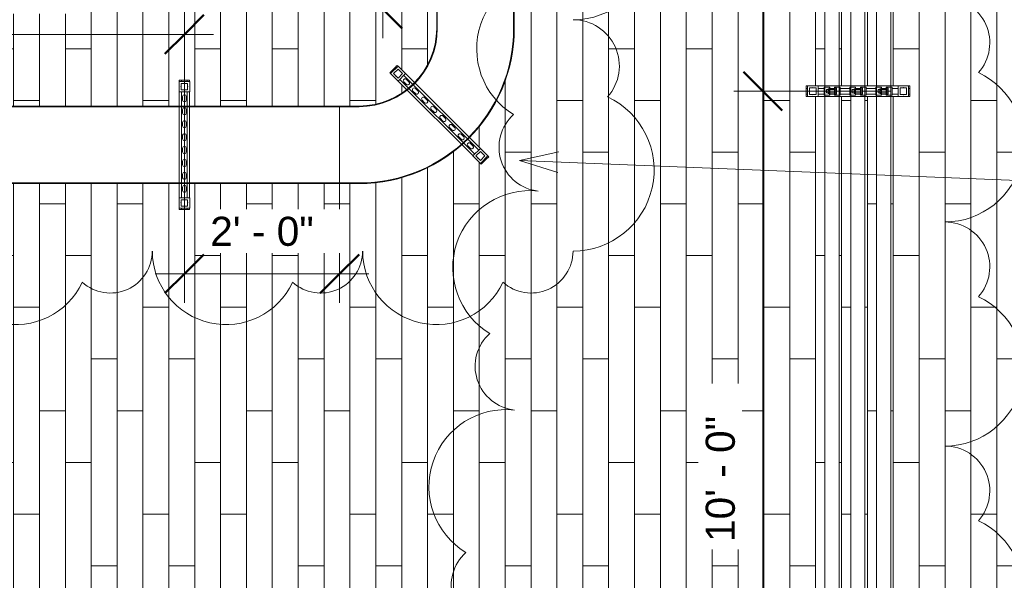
# Model space of a CAD drawing. Header units: inches. Extents: x -723 to 1689, y -292 to 603.
# Tile 34 of 40: x 1191 to 1343, y 216 to 303. Entities that reach past the tile are written whole.
import ezdxf

# ---------------------------------------------------------------- set-up
doc = ezdxf.new("R2010")
doc.units = ezdxf.units.IN
doc.header["$MEASUREMENT"] = 0
for name, color, linetype, lineweight in [('A-ANNO-DIMS', 211, 'Continuous', 9), ('A-ANNO-DIMS-48', 211, 'Continuous', 9), ('A-DETL-MBND', 5, 'Continuous', 9), ('A-FLOR-PATT', 8, 'Continuous', 70), ('A-GENM', 13, 'Continuous', 9), ('G-ANNO-REVC', 71, 'Continuous', 9), ('G-ANNO-TEXT', 231, 'Continuous', 9)]:
    doc.layers.add(name, color=color, linetype=linetype, lineweight=lineweight)
doc.styles.add('Arial_3', font='arial.ttf', dxfattribs={"height": 4.5})
doc.dimstyles.new('Linear_-_3_32__Arial', dxfattribs={"dimscale": 12, "dimtxt": 4.591167, "dimasz": 0.5, "dimexe": 0.375, "dimexo": 0.25, "dimgap": 0.25, "dimtad": 1, "dimdec": 5, "dimrnd": 0.03125, "dimzin": 1, "dimdsep": 46, "dimlunit": 4, "dimtxsty": 'Arial_3', "dimblk1": 'OBLIQUE', "dimblk2": 'OBLIQUE', "dimsah": 1, "dimcen": 0.09, "dimdle": 0.375, "dimazin": 0, "dimtfac": 1, "dimtdec": 4, "dimtix": 1, "dimtmove": 0, "dimatfit": 3, "dimfxl": 1, "dimtvp": 1, "dimtfill": 1, "dimfrac": 2, "dimtolj": 1, "dimtzin": 0, "dimarcsym": 2})

# ---------------------------------------------------------------- blocks, each defined once
blk = doc.blocks.new('ST-VDC-01_ARCH_REF_v001_rvt_rvt-4-Retail 109 - Raceway Plan')
at = {"layer": 'A-FLOR-PATT', "lineweight": 9}
h = blk.add_hatch(dxfattribs=at)
h.set_pattern_fill('FP_19', color=256, style=0, pattern_type=2)
h.set_pattern_definition([(270, (613.979, 66.172), (4, 2e-16), []), (0, (613.979, 66.172), (8, 8), [4, -28]), (0, (617.979, 50.172), (8, 8), [4, -28])])
h.paths.add_polyline_path([(578.98, -55.54), (778.94, -55.54), (773.11, -11.25), (721.42, -11.25), (721.42, 52.75), (764.68, 52.75), (741.45, 229.25), (725.93, 229.25), (725.93, 253.25), (738.29, 253.25), (713.82, 439.12), (673.26, 439.11), (673.88, 438.48), (674.4, 438.09), (675.92, 437.15), (677.95, 436.45), (679.99, 436.22), (689.91, 436.22), (691.79, 436.05), (692.2, 435.99), (692.88, 435.82), (694.38, 435.33), (695.98, 434.5), (696.4, 434.25), (697.59, 433.3), (698.18, 432.8), (699.12, 431.68), (699.63, 431.02), (700.2, 430.01), (700.75, 428.9), (701.24, 427.32), (701.38, 426.81), (701.48, 426.09), (701.6, 424.53), (701.6, 412.42), (704.54, 412.41), (704.54, 410.79), (701.6, 410.79), (701.6, 292.42), (704.54, 292.41), (704.54, 290.79), (701.6, 290.79), (701.6, 172.42), (704.54, 172.41), (704.54, 170.79), (701.6, 170.79), (701.6, 52.42), (704.54, 52.41), (704.54, 50.79), (701.6, 50.79), (701.6, 23.61), (701.43, 21.72), (701.37, 21.31), (701.2, 20.63), (700.71, 19.13), (699.88, 17.53), (699.62, 17.1), (698.68, 15.92), (698.18, 15.33), (697.06, 14.39), (696.4, 13.88), (695.39, 13.31), (694.28, 12.77), (692.7, 12.27), (692.19, 12.13), (691.47, 12.03), (689.9, 11.91), (616.95, 11.91), (616.94, 8.99), (615.32, 8.99), (615.32, 11.91), (580.14, 11.91), (580.14, 10.64), (578.98, 10.64), (578.98, -19.22)])
h.paths.add_polyline_path([(581.41, 14.1), (585.2, 14.1), (593.42, 14.11), (615.32, 14.11), (615.32, 15.91), (580.14, 15.91), (580.14, 14.1), (581.36, 14.1)])
h.paths.add_polyline_path([(616.95, 14.11), (689.91, 14.11), (692.09, 14.37), (694.09, 15.08), (695.65, 16.06), (696.02, 16.37), (697.14, 17.49), (697.54, 18.01), (698.48, 19.53), (699.18, 21.57), (699.41, 23.61), (699.41, 50.79), (697.6, 50.79), (697.6, 27.61), (697.43, 25.72), (697.37, 25.31), (697.2, 24.63), (696.71, 23.13), (695.88, 21.53), (695.63, 21.11), (694.68, 19.92), (694.18, 19.33), (693.22, 18.51), (692.4, 17.88), (691.39, 17.31), (690.28, 16.77), (688.7, 16.27), (688.19, 16.13), (687.23, 16.01), (685.9, 15.91), (616.95, 15.91), (616.95, 14.83)])
h.paths.add_polyline_path([(581.41, 18.1), (585.2, 18.1), (593.42, 18.11), (615.32, 18.11), (615.32, 19.91), (580.14, 19.91), (580.14, 18.1), (581.24, 18.1)])
h.paths.add_polyline_path([(646.87, 18.11), (685.9, 18.11), (688.09, 18.37), (690.09, 19.08), (691.65, 20.06), (692.02, 20.37), (693.26, 21.64), (693.54, 22.01), (694.48, 23.53), (695.18, 25.57), (695.41, 27.61), (695.41, 50.79), (693.6, 50.79), (693.6, 31.61), (693.43, 29.72), (693.37, 29.31), (693.2, 28.63), (692.71, 27.13), (691.88, 25.53), (691.63, 25.11), (690.67, 23.91), (690.18, 23.33), (689.06, 22.39), (688.4, 21.88), (687.39, 21.31), (686.28, 20.77), (684.55, 20.23), (684.19, 20.13), (683.21, 20.01), (681.87, 19.91), (616.95, 19.91), (616.95, 18.11), (636.3, 18.11)])
h.paths.add_polyline_path([(581.41, 22.1), (585.2, 22.1), (593.42, 22.11), (615.32, 22.11), (615.33, 24.99), (616.95, 24.99), (616.95, 22.11), (681.9, 22.11), (684.09, 22.37), (686.09, 23.08), (687.65, 24.06), (688.02, 24.37), (689.14, 25.49), (689.54, 26.01), (690.48, 27.53), (691.18, 29.57), (691.41, 31.61), (691.41, 50.79), (688.54, 50.8), (688.54, 52.42), (691.41, 52.42), (691.41, 170.79), (688.54, 170.8), (688.54, 172.42), (691.41, 172.42), (691.41, 290.79), (688.54, 290.8), (688.54, 292.42), (691.41, 292.42), (691.41, 410.79), (688.54, 410.8), (688.54, 412.42), (691.41, 412.42), (691.4, 416.61), (691.14, 418.72), (690.43, 420.71), (689.45, 422.27), (689.14, 422.64), (688.02, 423.76), (687.5, 424.16), (685.98, 425.1), (683.94, 425.8), (681.87, 426.03), (671.99, 426.03), (670.11, 426.19), (669.69, 426.26), (669.02, 426.43), (667.52, 426.92), (665.92, 427.75), (665.49, 428), (664.31, 428.95), (663.72, 429.45), (662.78, 430.57), (662.27, 431.22), (661.7, 432.24), (661.15, 433.35), (660.66, 434.93), (660.52, 435.44), (660.42, 436.16), (660.3, 437.72), (660.3, 439.12), (643.39, 439.12), (643.39, 389.12), (647.39, 389.12), (647.39, 387.5), (643.39, 387.5), (643.39, 329.12), (647.39, 329.12), (647.39, 327.5), (643.39, 327.5), (643.39, 301.31), (643.15, 297.9), (642.42, 294.55), (641.23, 291.34), (639.5, 288.22), (637.46, 285.52), (636.42, 284.48), (639.43, 281.46), (638.28, 280.32), (635.25, 283.32), (635.05, 283.12), (632.32, 281.09), (629.32, 279.46), (626.12, 278.28), (622.8, 277.55), (619.39, 277.31), (593.21, 277.31), (593.2, 273.31), (591.58, 273.31), (591.58, 277.31), (533.21, 277.31), (533.2, 273.31), (531.58, 273.31), (531.58, 277.31), (473.21, 277.31), (473.2, 273.31), (471.58, 273.31), (471.58, 277.31), (463.23, 277.31), (463.23, 253.25), (469.35, 253.25), (469.35, 229.25), (463.23, 229.25), (463.23, 121.87), (578.98, 121.87), (578.98, 22.64), (580.14, 22.64), (580.14, 22.1), (581.24, 22.1)])
h.paths.add_polyline_path([(693.93, 52.42), (695.41, 52.42), (695.41, 170.79), (693.6, 170.79), (693.6, 52.42)])
h.paths.add_polyline_path([(699.41, 52.42), (699.41, 170.79), (697.6, 170.79), (697.6, 52.42), (699.29, 52.42)])
h.paths.add_polyline_path([(697.6, 172.42), (699.41, 172.42), (699.41, 290.79), (697.6, 290.79), (697.6, 173.73)])
h.paths.add_polyline_path([(695.27, 172.42), (695.41, 172.42), (695.41, 290.79), (693.6, 290.79), (693.6, 172.42), (693.93, 172.42)])
h.paths.add_polyline_path([(592.39, 275.94), (592.53, 275.97), (592.64, 276.08), (592.68, 276.22), (592.67, 276.85), (592.59, 276.98), (592.47, 277.05), (592.32, 277.05), (592.2, 276.98), (592.12, 276.85), (592.11, 276.78), (592.12, 276.14), (592.2, 276.02), (592.32, 275.95)])
h.paths.add_polyline_path([(472.39, 275.94), (472.53, 275.97), (472.64, 276.08), (472.68, 276.22), (472.67, 276.85), (472.59, 276.98), (472.47, 277.05), (472.32, 277.05), (472.2, 276.98), (472.12, 276.85), (472.11, 276.78), (472.12, 276.14), (472.2, 276.02), (472.32, 275.95)])
h.paths.add_polyline_path([(532.39, 275.94), (532.53, 275.97), (532.64, 276.08), (532.68, 276.22), (532.67, 276.85), (532.59, 276.98), (532.47, 277.05), (532.32, 277.05), (532.2, 276.98), (532.12, 276.85), (532.11, 276.78), (532.12, 276.14), (532.2, 276.02), (532.32, 275.95)])
h.paths.add_polyline_path([(636.81, 282.66), (636.95, 282.7), (637.05, 282.8), (637.09, 282.94), (637.05, 283.08), (636.9, 283.25), (636.55, 283.58), (636.41, 283.62), (636.27, 283.58), (636.17, 283.48), (636.13, 283.34), (636.17, 283.2), (636.3, 283.05), (636.67, 282.7), (636.74, 282.67)])
h.paths.add_polyline_path([(593.42, 289.31), (619.39, 289.31), (621.75, 289.55), (624.02, 290.25), (626.12, 291.38), (626.71, 291.89), (624.15, 294.46), (625.3, 295.6), (627.97, 292.93), (629.37, 294.64), (630.48, 296.72), (631.16, 298.97), (631.39, 301.31), (631.39, 327.5), (627.39, 327.51), (627.39, 329.12), (631.39, 329.12), (631.39, 387.5), (627.39, 387.51), (627.39, 389.12), (631.39, 389.12), (631.39, 439.12), (610.48, 439.12), (610.48, 455.75), (616.35, 455.75), (616.35, 457.75), (617.1, 457.75), (617.1, 493.75), (616.35, 493.75), (616.35, 495.75), (610.48, 495.75), (610.48, 511.12), (558.35, 511.12), (558.35, 464), (554.1, 464), (554.1, 428), (558.35, 428), (558.35, 412.62), (554.1, 412.62), (554.1, 376.62), (558.35, 376.62), (558.35, 325), (463.23, 325), (463.23, 289.31), (471.58, 289.31), (471.59, 293.31), (473.21, 293.31), (473.21, 289.31), (531.58, 289.31), (531.59, 293.31), (533.21, 293.31), (533.21, 289.31), (591.58, 289.31), (591.59, 293.31), (593.21, 293.31), (593.21, 289.31)])
h.paths.add_polyline_path([(592.39, 289.94), (592.53, 289.97), (592.64, 290.08), (592.68, 290.22), (592.67, 290.85), (592.59, 290.98), (592.47, 291.05), (592.32, 291.05), (592.2, 290.98), (592.12, 290.85), (592.11, 290.78), (592.12, 290.14), (592.2, 290.02), (592.32, 289.95)])
h.paths.add_polyline_path([(472.39, 289.94), (472.53, 289.97), (472.64, 290.08), (472.68, 290.22), (472.67, 290.85), (472.59, 290.98), (472.47, 291.05), (472.32, 291.05), (472.2, 290.98), (472.12, 290.85), (472.11, 290.78), (472.12, 290.14), (472.2, 290.02), (472.32, 289.95)])
h.paths.add_polyline_path([(532.39, 289.94), (532.53, 289.97), (532.64, 290.08), (532.68, 290.22), (532.67, 290.85), (532.59, 290.98), (532.47, 291.05), (532.32, 291.05), (532.2, 290.98), (532.12, 290.85), (532.11, 290.78), (532.12, 290.14), (532.2, 290.02), (532.32, 289.95)])
h.paths.add_polyline_path([(695.27, 292.42), (695.41, 292.42), (695.41, 410.79), (693.6, 410.79), (693.6, 292.42), (693.93, 292.42)])
h.paths.add_polyline_path([(699.29, 292.42), (699.41, 292.42), (699.41, 410.79), (697.6, 410.79), (697.6, 292.42), (697.95, 292.42)])
h.paths.add_polyline_path([(626.91, 292.56), (627.05, 292.6), (627.15, 292.7), (627.19, 292.84), (627.15, 292.98), (627.11, 293.04), (626.65, 293.48), (626.51, 293.52), (626.37, 293.48), (626.27, 293.38), (626.23, 293.24), (626.27, 293.1), (626.31, 293.04), (626.77, 292.6), (626.84, 292.57)])
h.paths.add_polyline_path([(630.49, 328.03), (630.63, 328.07), (630.73, 328.17), (630.77, 328.31), (630.73, 328.45), (630.63, 328.56), (630.49, 328.59), (629.85, 328.58), (629.73, 328.51), (629.65, 328.38), (629.65, 328.24), (629.73, 328.11), (629.85, 328.04), (629.93, 328.03)])
h.paths.add_polyline_path([(644.34, 328.03), (644.56, 328.04), (644.69, 328.11), (644.76, 328.24), (644.76, 328.38), (644.69, 328.51), (644.56, 328.58), (644.34, 328.59), (643.85, 328.58), (643.73, 328.51), (643.65, 328.38), (643.65, 328.24), (643.73, 328.11), (643.85, 328.04), (643.93, 328.03)])
h.paths.add_polyline_path([(629.93, 388.03), (630.56, 388.04), (630.69, 388.11), (630.76, 388.24), (630.76, 388.38), (630.69, 388.51), (630.56, 388.58), (630.49, 388.59), (629.85, 388.58), (629.73, 388.51), (629.65, 388.38), (629.65, 388.24), (629.73, 388.11), (629.85, 388.04)])
h.paths.add_polyline_path([(644.49, 388.03), (644.63, 388.07), (644.73, 388.17), (644.77, 388.31), (644.73, 388.45), (644.63, 388.56), (644.49, 388.59), (643.85, 388.58), (643.73, 388.51), (643.65, 388.38), (643.65, 388.24), (643.73, 388.11), (643.85, 388.04), (643.93, 388.03), (644.34, 388.03)])
h.paths.add_polyline_path([(693.6, 412.42), (695.41, 412.42), (695.41, 420.53), (695.14, 422.72), (694.43, 424.71), (693.45, 426.27), (693.14, 426.64), (692.02, 427.76), (691.5, 428.16), (689.98, 429.1), (687.94, 429.8), (685.9, 430.03), (675.99, 430.03), (674.11, 430.19), (673.69, 430.26), (673.02, 430.43), (671.52, 430.92), (669.92, 431.75), (669.49, 432), (668.31, 432.95), (667.72, 433.45), (666.78, 434.57), (666.27, 435.22), (665.7, 436.24), (665.15, 437.35), (664.58, 439.12), (662.49, 439.12), (662.49, 437.72), (662.76, 435.53), (663.47, 433.54), (664.45, 431.98), (664.75, 431.61), (665.88, 430.48), (666.4, 430.09), (667.92, 429.15), (669.95, 428.45), (671.99, 428.22), (681.9, 428.22), (683.79, 428.05), (684.33, 427.96), (684.88, 427.82), (686.38, 427.33), (687.98, 426.5), (688.4, 426.25), (689.59, 425.3), (690.18, 424.8), (691, 423.84), (691.63, 423.02), (692.2, 422.01), (692.75, 420.9), (693.24, 419.32), (693.38, 418.81), (693.48, 418.09), (693.6, 416.53), (693.6, 412.53)])
h.paths.add_polyline_path([(697.6, 412.42), (699.41, 412.42), (699.41, 424.53), (699.14, 426.72), (698.43, 428.71), (697.45, 430.27), (697.14, 430.64), (696.02, 431.76), (695.5, 432.16), (693.98, 433.1), (691.94, 433.8), (689.9, 434.03), (679.99, 434.03), (678.11, 434.19), (677.69, 434.26), (677.02, 434.43), (675.52, 434.92), (673.92, 435.75), (673.49, 436), (672.31, 436.95), (671.72, 437.45), (670.9, 438.41), (670.32, 439.12), (666.9, 439.12), (667.47, 437.54), (668.47, 435.96), (668.75, 435.61), (669.88, 434.48), (670.4, 434.09), (671.92, 433.15), (673.95, 432.45), (675.99, 432.22), (685.9, 432.22), (687.79, 432.05), (688.2, 431.99), (688.88, 431.82), (690.38, 431.33), (691.98, 430.5), (692.43, 430.23), (693.59, 429.3), (694.18, 428.8), (695.12, 427.68), (695.63, 427.02), (696.2, 426.01), (696.75, 424.9), (697.24, 423.32), (697.38, 422.81), (697.48, 422.09), (697.6, 420.53), (697.6, 414.34)])
blk = doc.blocks.new('P1060 Series Square Washer - P1064 - Rod Dia 1_2_-1004752-Retail 109 - Raceway Plan')
at = {"layer": 'A-DETL-MBND'}
for p, q in [((-0.8125, 0.8125), (0.8125, 0.8125)), ((-0.8125, 0.8125), (-0.8125, -0.8125)), ((0.8125, -0.8125), (0.8125, 0.8125)), ((0.8125, -0.8125), (-0.8125, -0.8125))]:
    blk.add_line(p, q, dxfattribs=at)
blk = doc.blocks.new('Hex_Nut - P1064 - Rod Dia 1_2_-1009258-Retail 109 - Raceway Plan')
at = {"layer": 'A-DETL-MBND'}
for p, q in [((-0.5, 0.09), (-0.55, 0)), ((0.55, 0), (0.5, 0.09)), ((-0.55, 0), (-0.5, -0.09)), ((0.5, -0.09), (0.55, 0))]:
    blk.add_line(p, q, dxfattribs=at)
blk = doc.blocks.new('GTP - Generic Pt-1005169-Retail 109 - Raceway Plan')
at = {"layer": 'A-GENM'}
for p, q in [((0.5, 0.5), (-0.5, 0.5)), ((-0.5, 0.5), (-0.5, -0.5)), ((0.5, -0.5), (0.5, 0.5)), ((-0.5, -0.5), (0.5, -0.5))]:
    blk.add_line(p, q, dxfattribs=at)
blk = doc.blocks.new('Channel - Beam Loading T-Series - P1000T-1204555-Retail 109 - Raceway Plan')
at = {"layer": 'A-DETL-MBND'}
for p, q in [((-0.81, 20), (-0.81, 19.81)), ((-0.61, 20), (-0.81, 20)), ((-0.61, 20), (-0.57, 20)), ((-0.44, 20), (-0.57, 20)), ((-0.44, 19.81), (-0.44, 20)), ((-0.44, 20), (0.44, 20)), ((0.44, 20), (0.44, 19.81)), ((0.57, 20), (0.44, 20)), ((0.57, 20), (0.61, 20)), ((0.81, 20), (0.61, 20)), ((0.81, 19.81), (0.81, 20)), ((-0.81, 18.19), (-0.81, 1.81)), ((-0.44, 1.81), (-0.44, 18.19)), ((-0.28, 16.91), (-0.28, 17.47)), ((0.28, 17.47), (0.28, 16.91)), ((0.44, 18.19), (0.44, 1.81)), ((0.81, 1.81), (0.81, 18.19)), ((-0.28, 14.91), (-0.28, 15.47)), ((0.28, 15.47), (0.28, 14.91)), ((-0.28, 12.91), (-0.28, 13.47)), ((0.28, 13.47), (0.28, 12.91)), ((-0.28, 10.91), (-0.28, 11.47)), ((0.28, 11.47), (0.28, 10.91)), ((-0.28, 8.91), (-0.28, 9.47)), ((0.28, 9.47), (0.28, 8.91)), ((-0.28, 6.91), (-0.28, 7.47)), ((0.28, 7.47), (0.28, 6.91)), ((-0.28, 4.91), (-0.28, 5.47)), ((0.28, 5.47), (0.28, 4.91)), ((-0.28, 2.91), (-0.28, 3.47)), ((0.28, 3.47), (0.28, 2.91)), ((-0.81, 0.19), (-0.81, 0)), ((-0.44, 0), (-0.44, 0.19)), ((0.44, 0), (-0.44, 0)), ((0.44, 0.19), (0.44, 0)), ((0.44, 0), (0.57, 0)), ((0.61, 0), (0.57, 0)), ((0.61, 0), (0.81, 0)), ((0.81, 0), (0.81, 0.19)), ((-0.81, 0), (-0.61, 0)), ((-0.57, 0), (-0.61, 0)), ((-0.57, 0), (-0.44, 0))]:
    blk.add_line(p, q, dxfattribs=at)
for centre, start, end in [((0, 17.47), 0, 180), ((0, 16.91), 180, 0), ((0, 15.47), 0, 180), ((0, 14.91), 180, 0), ((0, 13.47), 0, 180), ((0, 12.91), 180, 0), ((0, 11.47), 0, 180), ((0, 10.91), 180, 0), ((0, 9.47), 0, 180), ((0, 8.91), 180, 0), ((0, 7.47), 0, 180), ((0, 6.91), 180, 0), ((0, 5.47), 0, 180), ((0, 4.91), 180, 0), ((0, 3.47), 0, 180), ((0, 2.91), 180, 0)]:
    blk.add_arc(centre, 0.281, start, end, dxfattribs=at)
blk = doc.blocks.new('P1100 - Pipe and Rigid Steel Conduit Clamp - P1117 - 2_-1005113-Retail 109 - Raceway Plan')
at = {"layer": 'A-DETL-MBND'}
for p, q in [((0.63, 1.25), (-0.62, 1.25)), ((-0.62, 1.25), (-0.62, 0.42)), ((0.63, 0.42), (-0.62, 0.42)), ((-0.62, 0.42), (-0.62, 0.37)), ((-0.62, 0.37), (0.63, 0.37)), ((-0.46, 0.67), (-0.23, 0.67)), ((-0.46, 0.67), (-0.46, 0.44)), ((-0.23, 0.44), (-0.46, 0.44)), ((-0.25, 0.37), (-0.25, -0.38)), ((-0.23, 0.67), (0.23, 0.67)), ((-0.23, 0.67), (-0.23, 0.44)), ((0.23, 0.44), (-0.23, 0.44)), ((0.23, 0.67), (0.46, 0.67)), ((0.23, 0.67), (0.23, 0.44)), ((0.46, 0.44), (0.23, 0.44)), ((0.25, -0.38), (0.25, 0.37)), ((0.46, 0.44), (0.46, 0.67)), ((0.63, 0.42), (0.63, 1.25)), ((0.63, 0.37), (0.63, 0.42)), ((-0.62, -0.42), (-0.62, -0.38)), ((0.63, -0.38), (-0.62, -0.38)), ((-0.62, -0.42), (-0.62, -1.25)), ((-0.62, -0.42), (0.63, -0.42)), ((-0.62, -1.25), (0.63, -1.25)), ((-0.36, -0.44), (-0.18, -0.44)), ((-0.36, -0.61), (-0.36, -0.44)), ((-0.18, -0.61), (-0.36, -0.61)), ((-0.25, -0.42), (-0.25, -0.89)), ((-0.25, -0.89), (0.25, -0.89)), ((-0.18, -0.44), (0.18, -0.44)), ((-0.18, -0.44), (-0.18, -0.61)), ((0.18, -0.61), (-0.18, -0.61)), ((0.18, -0.44), (0.36, -0.44)), ((0.18, -0.44), (0.18, -0.61)), ((0.36, -0.61), (0.18, -0.61)), ((0.25, -0.89), (0.25, -0.42)), ((0.36, -0.44), (0.36, -0.61)), ((0.63, -0.38), (0.63, -0.42)), ((0.63, -1.25), (0.63, -0.42))]:
    blk.add_line(p, q, dxfattribs=at)
blk = doc.blocks.new('Channel - Beam Loading - P1000-V109-Retail 109 - Raceway Plan')
at = {"layer": 'A-DETL-MBND'}
for p, q in [((-0.81, 16), (-0.81, 15.81)), ((-0.61, 16), (-0.81, 16)), ((-0.61, 16), (-0.57, 16)), ((-0.44, 16), (-0.57, 16)), ((-0.44, 15.81), (-0.44, 16)), ((-0.44, 16), (0.44, 16)), ((0.44, 16), (0.44, 15.81)), ((0.57, 16), (0.44, 16)), ((0.57, 16), (0.61, 16)), ((0.81, 16), (0.61, 16)), ((0.81, 15.81), (0.81, 16)), ((-0.81, 14.19), (-0.81, 1.81)), ((-0.44, 13.25), (-0.44, 14.19)), ((0.44, 14.19), (0.44, 13.25)), ((0.81, 1.81), (0.81, 14.19)), ((-0.44, 11.62), (-0.44, 12.38)), ((0.44, 12.38), (0.44, 11.62)), ((-0.44, 9.25), (-0.44, 10.75)), ((0.44, 10.75), (0.44, 9.25)), ((-0.44, 7.63), (-0.44, 8.38)), ((0.44, 8.38), (0.44, 7.63)), ((-0.44, 5.25), (-0.44, 6.75)), ((0.44, 6.75), (0.44, 5.25)), ((-0.44, 3.62), (-0.44, 4.38)), ((0.44, 4.38), (0.44, 3.62)), ((-0.44, 1.81), (-0.44, 2.75)), ((0.44, 2.75), (0.44, 1.81)), ((-0.81, 0.19), (-0.81, 0)), ((-0.44, 0), (-0.44, 0.19)), ((0.44, 0), (-0.44, 0)), ((0.44, 0.19), (0.44, 0)), ((0.44, 0), (0.57, 0)), ((0.61, 0), (0.57, 0)), ((0.61, 0), (0.81, 0)), ((0.81, 0), (0.81, 0.19)), ((-0.81, 0), (-0.61, 0)), ((-0.57, 0), (-0.61, 0)), ((-0.57, 0), (-0.44, 0))]:
    blk.add_line(p, q, dxfattribs=at)
blk = doc.blocks.new('Channel - Beam Loading T-Series - P1000T-V111-Retail 109 - Raceway Plan')
at = {"layer": 'A-DETL-MBND'}
for p, q in [((-0.81, 20), (-0.81, 19.81)), ((-0.61, 20), (-0.81, 20)), ((-0.61, 20), (-0.57, 20)), ((-0.44, 20), (-0.57, 20)), ((-0.44, 19.81), (-0.44, 20)), ((-0.44, 20), (0.44, 20)), ((0.44, 20), (0.44, 19.81)), ((0.57, 20), (0.44, 20)), ((0.57, 20), (0.61, 20)), ((0.81, 20), (0.61, 20)), ((0.81, 19.81), (0.81, 20)), ((-0.81, 18.19), (-0.81, 1.81)), ((-0.44, 1.81), (-0.44, 18.19)), ((-0.28, 16.91), (-0.28, 17.47)), ((0.28, 17.47), (0.28, 16.91)), ((0.44, 18.16), (0.44, 1.81)), ((0.81, 1.81), (0.81, 18.19)), ((-0.28, 14.91), (-0.28, 15.47)), ((0.28, 15.47), (0.28, 14.91)), ((-0.28, 12.91), (-0.28, 13.47)), ((0.28, 13.47), (0.28, 12.91)), ((-0.28, 10.91), (-0.28, 11.47)), ((0.28, 11.47), (0.28, 10.91)), ((-0.28, 8.91), (-0.28, 9.47)), ((0.28, 9.47), (0.28, 8.91)), ((-0.28, 6.91), (-0.28, 7.47)), ((0.28, 7.47), (0.28, 6.91)), ((-0.28, 4.91), (-0.28, 5.47)), ((0.28, 5.47), (0.28, 4.91)), ((-0.28, 2.91), (-0.28, 3.47)), ((0.28, 3.47), (0.28, 2.91)), ((-0.81, 0.19), (-0.81, 0)), ((-0.44, 0), (-0.44, 0.19)), ((0.44, 0), (-0.44, 0)), ((0.44, 0.19), (0.44, 0)), ((0.44, 0), (0.57, 0)), ((0.61, 0), (0.57, 0)), ((0.61, 0), (0.81, 0)), ((0.81, 0), (0.81, 0.19)), ((-0.81, 0), (-0.61, 0)), ((-0.57, 0), (-0.61, 0)), ((-0.57, 0), (-0.44, 0))]:
    blk.add_line(p, q, dxfattribs=at)
for centre, start, end in [((0, 17.47), 0, 180), ((0, 16.91), 180, 0), ((0, 15.47), 0, 180), ((0, 14.91), 180, 0), ((0, 13.47), 0, 180), ((0, 12.91), 180, 0), ((0, 11.47), 0, 180), ((0, 10.91), 180, 0), ((0, 9.47), 0, 180), ((0, 8.91), 180, 0), ((0, 7.47), 0, 180), ((0, 6.91), 180, 0), ((0, 5.47), 0, 180), ((0, 4.91), 180, 0), ((0, 3.47), 0, 180), ((0, 2.91), 180, 0)]:
    blk.add_arc(centre, 0.281, start, end, dxfattribs=at)
blk = doc.blocks.new('Channel Horizontal Bend - Standard-1170927-Retail 109 - Raceway Plan')
at = {"layer": 'A-DETL-MBND'}
for p, q in [((-6, 21), (-5.9, 21)), ((-6, 21), (-6, 18)), ((-5.9, 21), (5.9, 21)), ((-5.9, 18), (-5.9, 21)), ((5.9, 21), (6, 21)), ((5.9, 21), (5.9, 18)), ((6, 18), (6, 21)), ((-21, 5.9), (-21, 6)), ((-18, 6), (-21, 6)), ((-21, -5.9), (-21, 5.9)), ((-18, 5.9), (-21, 5.9)), ((-21, -6), (-21, -5.9)), ((-18, -5.9), (-21, -5.9)), ((-18, -6), (-21, -6))]:
    blk.add_line(p, q, dxfattribs=at)
for radius, end in [(24, 360), (12.1, 360), (23.9, 0), (12, 0)]:
    blk.add_arc((-18, 18), radius, 270, end, dxfattribs=at)
blk = doc.blocks.new('DIMBLOCK9-Retail 109 - Raceway Plan')
at = {"layer": 'A-ANNO-DIMS-48'}
for p, q in [((1305.83, 296.11), (1305.83, 167.11)), ((1305.83, 291.61), (1301.33, 291.61)), ((1305.83, 291.61), (1307.08, 291.61)), ((1305.83, 171.61), (1301.33, 171.61)), ((1305.83, 171.61), (1307.08, 171.61))]:
    blk.add_line(p, q, dxfattribs=at)
at = {"layer": 'A-ANNO-DIMS-48', "lineweight": 50}
for p, q in [((1305.83, 291.61), (1302.83, 294.61)), ((1305.83, 291.61), (1308.83, 288.61)), ((1305.83, 171.61), (1302.83, 174.61)), ((1305.83, 171.61), (1308.83, 168.61))]:
    blk.add_line(p, q, dxfattribs=at)
at = {"layer": 'A-ANNO-DIMS-48', "color": 0, "insert": (1296.99, 221.86), "char_height": 4.5, "width": 23.3938, "attachment_point": 1, "rotation": 90, "line_spacing_factor": 0.941778, "style": 'Arial_3', "bg_fill": 3, "box_fill_scale": 1.25, "bg_fill_color": 256, "bg_fill_true_color": 13158600, "bg_fill_transparency": 0}
blk.add_mtext('10\' - 0"', dxfattribs=at)
blk = doc.blocks.new('_Oblique')
at = {"color": 0, "linetype": 'ByBlock', "lineweight": -2}
blk.add_line((-0.5, -0.5), (0.5, 0.5), dxfattribs=at)
blk = doc.blocks.new('DIMBLOCK10-Retail 109 - Raceway Plan')
at = {"layer": 'A-ANNO-DIMS-48'}
for p, q in [((1305.83, 416.11), (1305.83, 287.11)), ((1305.83, 411.61), (1301.33, 411.61)), ((1305.83, 411.61), (1325.5, 411.61)), ((1305.83, 291.61), (1301.33, 291.61)), ((1305.83, 291.61), (1325.5, 291.61))]:
    blk.add_line(p, q, dxfattribs=at)
at = {"layer": 'A-ANNO-DIMS-48', "lineweight": 50}
for p, q in [((1305.83, 411.61), (1302.83, 414.61)), ((1305.83, 411.61), (1308.83, 408.61)), ((1305.83, 291.61), (1302.83, 294.61)), ((1305.83, 291.61), (1308.83, 288.61))]:
    blk.add_line(p, q, dxfattribs=at)
at = {"layer": 'A-ANNO-DIMS-48', "color": 0, "insert": (1296.99, 341.86), "char_height": 4.5, "width": 23.3938, "attachment_point": 1, "rotation": 90, "line_spacing_factor": 0.941778, "style": 'Arial_3', "bg_fill": 3, "box_fill_scale": 1.25, "bg_fill_color": 256, "bg_fill_true_color": 13158600, "bg_fill_transparency": 0}
blk.add_mtext('10\' - 0"', dxfattribs=at)
blk = doc.blocks.new('DIMBLOCK12-Retail 109 - Raceway Plan')
at = {"layer": 'A-ANNO-DIMS-48'}
for p, q in [((1240.39, 263.34), (1240.39, 289.16)), ((1216.39, 263.34), (1216.39, 274.35)), ((1211.89, 263.34), (1244.89, 263.34)), ((1216.39, 263.34), (1216.39, 258.84)), ((1240.39, 263.34), (1240.39, 258.84))]:
    blk.add_line(p, q, dxfattribs=at)
at = {"layer": 'A-ANNO-DIMS-48', "lineweight": 50}
for p, q in [((1216.39, 263.34), (1219.39, 266.34)), ((1240.39, 263.34), (1243.39, 266.34)), ((1216.39, 263.34), (1213.39, 260.34)), ((1240.39, 263.34), (1237.39, 260.34))]:
    blk.add_line(p, q, dxfattribs=at)
at = {"layer": 'A-ANNO-DIMS-48', "color": 0, "insert": (1220.38, 272.18), "char_height": 4.5, "width": 19.2405, "attachment_point": 1, "line_spacing_factor": 0.941778, "style": 'Arial_3', "bg_fill": 3, "box_fill_scale": 1.25, "bg_fill_color": 256, "bg_fill_true_color": 13158600, "bg_fill_transparency": 0}
blk.add_mtext('2\' - 0"', dxfattribs=at)
blk = doc.blocks.new('DIMBLOCK13-Retail 109 - Raceway Plan')
at = {"layer": 'A-ANNO-DIMS-48'}
for p, q in [((1247.05, 332.81), (1247.05, 299.81)), ((1247.05, 328.31), (1242.55, 328.31)), ((1247.05, 328.31), (1248.39, 328.31)), ((1247.05, 304.31), (1242.55, 304.31)), ((1247.05, 304.31), (1267.24, 304.31))]:
    blk.add_line(p, q, dxfattribs=at)
at = {"layer": 'A-ANNO-DIMS-48', "lineweight": 50}
for p, q in [((1247.05, 328.31), (1244.05, 331.31)), ((1247.05, 328.31), (1250.05, 325.31)), ((1247.05, 304.31), (1244.05, 307.31)), ((1247.05, 304.31), (1250.05, 301.31))]:
    blk.add_line(p, q, dxfattribs=at)
at = {"layer": 'A-ANNO-DIMS-48', "color": 0, "insert": (1238.21, 308.29), "char_height": 4.5, "width": 19.2405, "attachment_point": 1, "rotation": 90, "line_spacing_factor": 0.941778, "style": 'Arial_3', "bg_fill": 3, "box_fill_scale": 1.25, "bg_fill_color": 256, "bg_fill_true_color": 13158600, "bg_fill_transparency": 0}
blk.add_mtext('2\' - 0"', dxfattribs=at)
blk = doc.blocks.new('DIMBLOCK14-Retail 109 - Raceway Plan')
at = {"layer": 'A-ANNO-DIMS-48'}
for p, q in [((1156.39, 300.4), (1156.39, 304.9)), ((1216.39, 300.4), (1216.39, 304.9)), ((1151.89, 300.4), (1220.89, 300.4)), ((1156.39, 300.4), (1156.39, 296.31)), ((1216.39, 300.4), (1216.39, 273.48))]:
    blk.add_line(p, q, dxfattribs=at)
at = {"layer": 'A-ANNO-DIMS-48', "lineweight": 50}
for p, q in [((1156.39, 300.4), (1159.39, 303.4)), ((1216.39, 300.4), (1219.39, 303.4)), ((1156.39, 300.4), (1153.39, 297.4)), ((1216.39, 300.4), (1213.39, 297.4))]:
    blk.add_line(p, q, dxfattribs=at)
at = {"layer": 'A-ANNO-DIMS-48', "color": 0, "insert": (1178.38, 309.24), "char_height": 4.5, "width": 19.2405, "attachment_point": 1, "line_spacing_factor": 0.941778, "style": 'Arial_3', "bg_fill": 3, "box_fill_scale": 1.25, "bg_fill_color": 256, "bg_fill_true_color": 13158600, "bg_fill_transparency": 0}
blk.add_mtext('5\' - 0"', dxfattribs=at)
blk = doc.blocks.new('Family - ___-1288236-Retail 109 - Raceway Plan')
at = {"layer": 'G-ANNO-REVC'}
for centre, radius, start, end in [((649.51, 298.16), 11.93, 83.7753, 238.5665), ((709.98, 299.1), 6.93, 318.1897, 90), ((709.98, 283.51), 12.13, 270, 64.7912), ((647.84, 282.92), 6.81, 131.965, 263.7753), ((645.81, 264.29), 11.93, 83.7753, 238.5665), ((709.98, 264.44), 6.93, 318.1897, 90), ((709.98, 248.84), 12.13, 270, 64.7912), ((644.15, 249.05), 6.81, 131.965, 263.7753), ((642.12, 230.42), 11.93, 83.7753, 238.5665), ((709.98, 229.77), 6.93, 318.1897, 90), ((709.98, 214.17), 12.13, 270, 64.7912), ((640.46, 215.18), 6.81, 131.965, 263.7753)]:
    blk.add_arc(centre, radius, start, end, dxfattribs=at)
blk = doc.blocks.new('Family - ___-1288597-Retail 109 - Raceway Plan')
at = {"layer": 'G-ANNO-REVC'}
for centre, radius, start, end in [((652.48, 315.2), 12.53, 270, 64.7912), ((652.48, 295.51), 7.16, 318.1897, 90), ((652.48, 279.4), 12.53, 270, 64.7912), ((566.3, 266.88), 11.38, 180, 334.7912), ((580.93, 266.88), 6.5, 228.1897, 0), ((598.82, 266.88), 11.38, 180, 334.7912), ((613.45, 266.88), 6.5, 228.1897, 0), ((631.34, 266.88), 11.38, 180, 334.7912), ((645.98, 266.88), 6.5, 228.1897, 0)]:
    blk.add_arc(centre, radius, start, end, dxfattribs=at)

msp = doc.modelspace()

# ---------------------------------------------------------------- linework, layer by layer
at = {"layer": 'A-DETL-MBND'}
for p, q in [((1323.406332, 420.525027), (1323.406332, 27.605581)), ((1325.603332, 27.605581), (1325.603332, 420.525027)), ((1319.406324, 416.525027), (1319.406324, 31.605581)), ((1321.603324, 31.605581), (1321.603324, 416.525027)), ((1315.406332, 412.525027), (1315.406332, 35.605581)), ((1317.603332, 35.605581), (1317.603332, 412.525027)), ((1081.358965, 289.311527), (1240.39494, 289.311527)), ((1240.39494, 289.311527), (1240.39494, 277.311527)), ((1081.358965, 289.211527), (1240.39494, 289.211527)), ((1081.358965, 277.411527), (1240.39494, 277.411527)), ((1081.358965, 277.311527), (1240.39494, 277.311527))]:
    msp.add_line(p, q, dxfattribs=at)
at = {"layer": 'G-ANNO-TEXT', "color": 210}
for q in [(1274.265842, 282.245036), (1274.137666, 279.032202)]:
    msp.add_line((1268.206523, 280.8778), q, dxfattribs=at)

# ---------------------------------------------------------------- block references
at = {"color": 210, "lineweight": 9}
msp.add_blockref('ST-VDC-01_ARCH_REF_v001_rvt_rvt-4-Retail 109 - Raceway Plan', (624.000926, 0), dxfattribs=at)
at = {"layer": 'A-DETL-MBND'}
for name, p in [('Channel Horizontal Bend - Standard-1170927-Retail 109 - Raceway Plan', (1261.39494, 283.311527)), ('P1060 Series Square Washer - P1064 - Rod Dia 1_2_-1004752-Retail 109 - Raceway Plan', (1216.39494, 292.311527)), ('Channel - Beam Loading T-Series - P1000T-1204555-Retail 109 - Raceway Plan', (1216.39494, 273.311527)), ('Hex_Nut - P1064 - Rod Dia 1_2_-1009258-Retail 109 - Raceway Plan', (1216.39494, 292.311527)), ('P1060 Series Square Washer - P1064 - Rod Dia 1_2_-1004752-Retail 109 - Raceway Plan', (1216.39494, 274.311527)), ('Hex_Nut - P1064 - Rod Dia 1_2_-1009258-Retail 109 - Raceway Plan', (1216.39494, 274.311527))]:
    msp.add_blockref(name, p, dxfattribs=at)
for name, p, rotation in [('Channel - Beam Loading T-Series - P1000T-V111-Retail 109 - Raceway Plan', (1262.863767, 280.88586), 44.99999999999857), ('P1060 Series Square Washer - P1064 - Rod Dia 1_2_-1004752-Retail 109 - Raceway Plan', (1249.428738, 294.320889), 44.99999999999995), ('Hex_Nut - P1064 - Rod Dia 1_2_-1009258-Retail 109 - Raceway Plan', (1249.428738, 294.320889), 44.99999999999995), ('Channel - Beam Loading - P1000-V109-Retail 109 - Raceway Plan', (1328.542699, 291.605581), 89.99999999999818), ('P1060 Series Square Washer - P1064 - Rod Dia 1_2_-1004752-Retail 109 - Raceway Plan', (1313.542699, 291.605581), 89.99999999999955), ('P1060 Series Square Washer - P1064 - Rod Dia 1_2_-1004752-Retail 109 - Raceway Plan', (1327.542699, 291.605581), 89.99999999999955), ('Hex_Nut - P1064 - Rod Dia 1_2_-1009258-Retail 109 - Raceway Plan', (1313.542699, 291.605581), 89.99999999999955), ('P1100 - Pipe and Rigid Steel Conduit Clamp - P1117 - 2_-1005113-Retail 109 - Raceway Plan', (1316.542699, 291.605581), 269.9999999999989), ('P1100 - Pipe and Rigid Steel Conduit Clamp - P1117 - 2_-1005113-Retail 109 - Raceway Plan', (1320.542699, 291.605581), 269.9999999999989), ('P1100 - Pipe and Rigid Steel Conduit Clamp - P1117 - 2_-1005113-Retail 109 - Raceway Plan', (1324.542699, 291.605581), 269.9999999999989), ('Hex_Nut - P1064 - Rod Dia 1_2_-1009258-Retail 109 - Raceway Plan', (1327.542699, 291.605581), 89.99999999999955), ('P1060 Series Square Washer - P1064 - Rod Dia 1_2_-1004752-Retail 109 - Raceway Plan', (1262.15666, 281.592967), 44.99999999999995), ('Hex_Nut - P1064 - Rod Dia 1_2_-1009258-Retail 109 - Raceway Plan', (1262.15666, 281.592967), 44.99999999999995)]:
    msp.add_blockref(name, p, dxfattribs=dict(at, rotation=rotation))
at = {"layer": 'A-GENM'}
for p, rotation in [((1249.428738, 294.320889), 44.99999999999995), ((1313.542699, 291.605581), 89.99999999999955), ((1327.542699, 291.605581), 89.99999999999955), ((1262.15666, 281.592967), 44.99999999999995)]:
    msp.add_blockref('GTP - Generic Pt-1005169-Retail 109 - Raceway Plan', p, dxfattribs=dict(at, rotation=rotation))
for p in [(1216.39494, 292.311527), (1216.39494, 274.311527)]:
    msp.add_blockref('GTP - Generic Pt-1005169-Retail 109 - Raceway Plan', p, dxfattribs=at)

# ---------------------------------------------------------------- next in the draw order: dimensions: what is measured, and where the dimension line sits
at = {"layer": 'A-ANNO-DIMS'}
for base, p1, p2, override, picture, middle in [((1247.04975, 304.311527), (1251.39494, 328.311527), (1270.241598, 304.311527), {"dimpost": '<>', "dimfxl": 30.515513}, 'DIMBLOCK13-Retail 109 - Raceway Plan', (1241.752171, 316.311527)), ((1305.834614, 171.605581), (1310.077254, 291.605581), (1310.077254, 171.605581), {"dimpost": '<>', "dimfxl": 120}, 'DIMBLOCK9-Retail 109 - Raceway Plan', (1300.537035, 231.605581))]:
    dim = msp.add_linear_dim(base=base, p1=p1, p2=p2, angle=90, dimstyle='Linear_-_3_32__Arial', override=override, dxfattribs=at)
    dim.commit()
    dim.dimension.update_dxf_attribs({"geometry": picture, "text_midpoint": middle})
dim = msp.add_linear_dim(base=(1240.39494, 263.341223), p1=(1216.39494, 277.346187), p2=(1240.39494, 292.158186), dimstyle='Linear_-_3_32__Arial', override={"dimpost": '<>', "dimfxl": 28.202754}, dxfattribs=at)
dim.commit()
dim.dimension.update_dxf_attribs({"geometry": 'DIMBLOCK12-Retail 109 - Raceway Plan', "text_midpoint": (1228.39494, 268.638801)})

# ---------------------------------------------------------------- next in the draw order: linework, layer by layer
at = {"layer": 'G-ANNO-TEXT', "color": 210}
msp.add_line((1268.206523, 280.8778), (1364.910745, 277.019767), dxfattribs=at)

# ---------------------------------------------------------------- next in the draw order: dimensions: what is measured, and where the dimension line sits
at = {"layer": 'A-ANNO-DIMS'}
dim = msp.add_linear_dim(base=(1305.834614, 291.605581), p1=(1328.50283, 411.605581), p2=(1328.50283, 291.605581), angle=90, dimstyle='Linear_-_3_32__Arial', override={"dimpost": '<>', "dimfxl": 120}, dxfattribs=at)
dim.commit()
dim.dimension.update_dxf_attribs({"geometry": 'DIMBLOCK10-Retail 109 - Raceway Plan', "text_midpoint": (1300.537035, 351.605581)})
dim = msp.add_linear_dim(base=(1216.39494, 300.400926), p1=(1156.39494, 293.311527), p2=(1216.39494, 270.477801), dimstyle='Linear_-_3_32__Arial', override={"dimpost": '<>', "dimfxl": 64.197968}, dxfattribs=at)
dim.commit()
dim.dimension.update_dxf_attribs({"geometry": 'DIMBLOCK14-Retail 109 - Raceway Plan', "text_midpoint": (1186.39494, 305.698505)})

# ---------------------------------------------------------------- next in the draw order: block references
at = {"layer": 'G-ANNO-REVC'}
for name in ['Family - ___-1288597-Retail 109 - Raceway Plan', 'Family - ___-1288236-Retail 109 - Raceway Plan']:
    msp.add_blockref(name, (624.000926, 0), dxfattribs=at)

doc.saveas('drawing.dxf')
